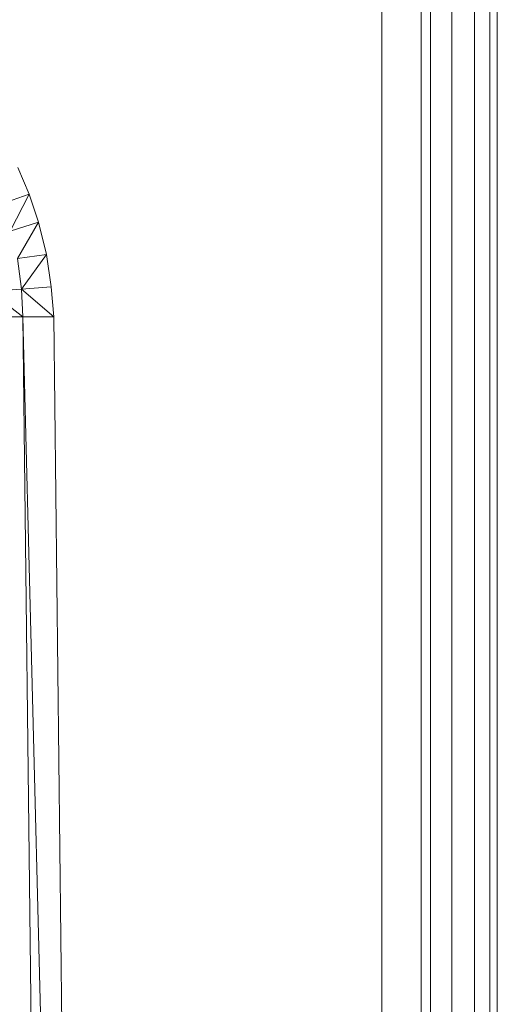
# Model space of a CAD drawing. Header units: metres. Extents: x 391.1 to 427.5, y 12.7 to 29.9.
# Tile 79 of 212: x 410.2006 to 410.2634, y 14.7846 to 14.9142. Entities that reach past the tile are written whole.
import ezdxf

# ---------------------------------------------------------------- set-up
doc = ezdxf.new("R2010")
doc.units = ezdxf.units.M
doc.layers.add('02_MOBILIARIO', color=7, linetype='Continuous', lineweight=18)
doc.layers.add('Mobiliario', color=7, linetype='Continuous', lineweight=18)

# ---------------------------------------------------------------- blocks, each defined once
blk = doc.blocks.new('Family - Plats de dutxa PS-1-153666-01_CLI_AIRE_PS1')
at = {"layer": '02_MOBILIARIO', "color": 253, "true_color": 0xaaaaaa}
for p, q in [((0.81, 0.00026), (0.81, 0.80026)), ((0.81, 0.00026), (0.81, 0.80026)), ((0.807, 0.01026), (0.807, 0.79026)), ((0.807, 0.79026), (0.807, 0.40026)), ((0.807, 0.79026), (0.807, 0.40026)), ((0.807, 0.40026), (0.807, 0.79026)), ((0.809, 0.79026), (0.809, 0.40026)), ((0.809, 0.79026), (0.809, 0.40026)), ((0.81, 0.79026), (0.81, 0.30026)), ((0.81, 0.79026), (0.81, 0.30026)), ((0.81, 0.30026), (0.81, 0.79026)), ((0.81, 0.79026), (0.81, 0.40026)), ((0.81, 0.79026), (0.81, 0.40026)), ((0.81, 0.79026), (0.81, 0.40026)), ((0.81, 0.79026), (0.81, 0.40026)), ((0.804, 0.40026), (0.804, 0.78926)), ((0.804, 0.40026), (0.804, 0.78926)), ((0.8, 0.40026), (0.8, 0.78826)), ((0.8, 0.40026), (0.8, 0.78826)), ((0.7948, 0.04106), (0.7948, 0.76746)), ((0.8012, 0.76746), (0.8012, 0.04106)), ((0.74842, 0.71085), (0.74691, 0.71436)), ((0.74691, 0.71436), (0.74842, 0.71085)), ((0.74842, 0.71085), (0.74469, 0.70951)), ((0.74469, 0.70951), (0.74842, 0.71085)), ((0.74592, 0.70598), (0.74842, 0.71085)), ((0.74842, 0.71085), (0.74592, 0.70598)), ((0.74965, 0.70716), (0.74842, 0.71085)), ((0.74842, 0.71085), (0.74965, 0.70716)), ((0.74965, 0.70716), (0.74592, 0.70598)), ((0.74592, 0.70598), (0.74965, 0.70716)), ((0.74685, 0.70237), (0.74965, 0.70716)), ((0.74965, 0.70716), (0.74685, 0.70237)), ((0.75068, 0.70291), (0.74965, 0.70716)), ((0.74965, 0.70716), (0.75068, 0.70291)), ((0.75068, 0.70291), (0.74685, 0.70237)), ((0.74685, 0.70237), (0.75068, 0.70291)), ((0.7474, 0.69833), (0.74685, 0.70237)), ((0.74685, 0.70237), (0.7474, 0.69833)), ((0.7474, 0.69833), (0.75068, 0.70291)), ((0.75068, 0.70291), (0.7474, 0.69833)), ((0.75129, 0.69867), (0.75068, 0.70291)), ((0.75068, 0.70291), (0.75129, 0.69867)), ((0.7474, 0.69833), (0.74329, 0.69806)), ((0.7474, 0.69833), (0.74329, 0.69806)), ((0.75129, 0.69867), (0.7474, 0.69833)), ((0.75129, 0.69867), (0.7474, 0.69833)), ((0.74758, 0.6947), (0.7474, 0.69833)), ((0.7474, 0.69833), (0.75163, 0.6947)), ((0.75163, 0.6947), (0.7474, 0.69833)), ((0.7474, 0.69833), (0.74758, 0.6947)), ((0.75163, 0.6947), (0.75129, 0.69867)), ((0.75129, 0.69867), (0.75163, 0.6947)), ((0.74329, 0.69806), (0.74758, 0.6947)), ((0.74758, 0.6947), (0.74329, 0.69806)), ((0.74354, 0.6947), (0.74758, 0.6947)), ((0.74354, 0.6947), (0.74758, 0.6947)), ((0.75095, 0.40026), (0.74758, 0.6947)), ((0.75095, 0.40026), (0.74758, 0.6947)), ((0.74758, 0.6947), (0.755, 0.40026)), ((0.75163, 0.6947), (0.74758, 0.6947)), ((0.755, 0.40026), (0.74758, 0.6947)), ((0.74758, 0.6947), (0.75163, 0.6947)), ((0.755, 0.40026), (0.75163, 0.6947)), ((0.75163, 0.6947), (0.755, 0.40026))]:
    blk.add_line(p, q, dxfattribs=at)
at = {"layer": 'Mobiliario', "color": 253, "true_color": 0xaaaaaa}
for p, q in [((0.7948, 0.76746), (0.7948, 0.04106)), ((0.8012, 0.04106), (0.8012, 0.76746))]:
    blk.add_line(p, q, dxfattribs=at)
blk = doc.blocks.new('LONDR55-XX_ZZ-ARQ-CAA-M3D-Londres55_ifc-1-01_CLI_AIRE_PS1')
at = {"layer": '02_MOBILIARIO', "color": 253, "lineweight": 18, "true_color": 0xaaaaaa}
blk.add_blockref('Family - Plats de dutxa PS-1-153666-01_CLI_AIRE_PS1', (409.45344, 14.18035), dxfattribs=at)

msp = doc.modelspace()

# ---------------------------------------------------------------- block references
at = {"lineweight": 5}
msp.add_blockref('LONDR55-XX_ZZ-ARQ-CAA-M3D-Londres55_ifc-1-01_CLI_AIRE_PS1', (0, 0), dxfattribs=at)

doc.saveas('drawing.dxf')
